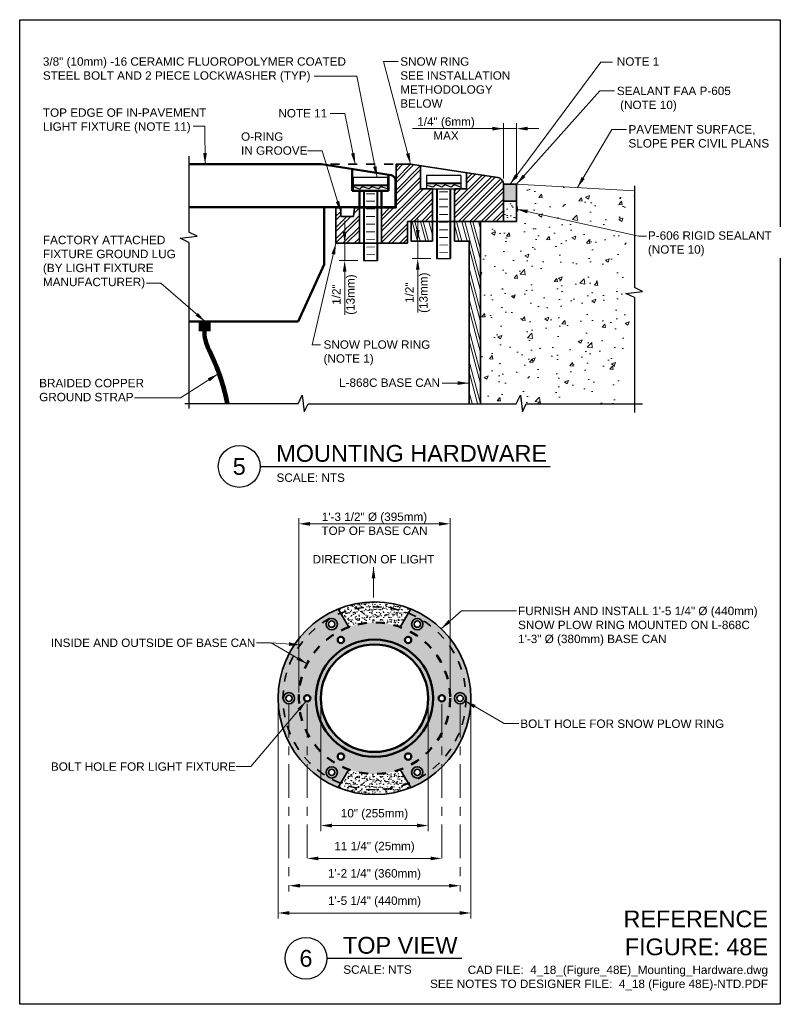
# Model space of a CAD drawing. Header units: inches. Extents: x 0 to 21.3, y 0 to 11.
# Tile 1 of 2: x 0 to 8.5, y 0 to 11. Entities that reach past the tile are written whole.
import ezdxf
from ezdxf.enums import TextEntityAlignment as Align

# ---------------------------------------------------------------- set-up
doc = ezdxf.new("R2010")
doc.units = ezdxf.units.IN
doc.header["$LTSCALE"] = 0.5
doc.header["$MEASUREMENT"] = 0
doc.header["$PDSIZE"] = 2
doc.linetypes.add('CENTER2', pattern=[1.125, 0.75, -0.125, 0.125, -0.125])
doc.linetypes.add('HIDDEN2', pattern=[0.1875, 0.125, -0.0625])
doc.layers.get('0').update_dxf_attribs({"linetype": 'CONTINUOUS'})
doc.layers.get('DEFPOINTS').update_dxf_attribs({"linetype": 'CONTINUOUS'})
for name, color, linetype, lineweight in [('C-PVMT-CONC', 8, 'CONTINUOUS', 18), ('E-AFLD-LITE-THRS', 203, 'CONTINUOUS', 50), ('E-ANNO-PATT', 252, 'CONTINUOUS', 18), ('E-GRND-EQUI', 83, 'CONTINUOUS', 50), ('G-ANNO-PATT', 8, 'CONTINUOUS', 18), ('G-ANNO-RDME', 5, 'CONTINUOUS', 18), ('S-FABR-PL~~', 142, 'CONTINUOUS', 35), ('S-FSTN-MISC', 13, 'CONTINUOUS', 25)]:
    doc.layers.add(name, color=color, linetype=linetype, lineweight=lineweight)
for name, color, linetype in [('E-DETL', 3, 'CONTINUOUS'), ('G-ANNO-DIMS', 7, 'CONTINUOUS'), ('G-ANNO-SYMB', 6, 'CONTINUOUS'), ('G-ANNO-TEXT', 7, 'CONTINUOUS'), ('G-ANNO-TEXT @ 1', 7, 'CONTINUOUS'), ('G-ANNO-TTLB', 7, 'CONTINUOUS')]:
    doc.layers.add(name, color=color, linetype=linetype)
doc.styles.add('00-E-TITLE-1_1', font='arial.ttf', dxfattribs={"height": 0.1875})
doc.styles.add('01-E-BLDG-1_1', font='arial.ttf', dxfattribs={"height": 0.09375})
doc.styles.add('ARIAL', font='arial.ttf')
doc.dimstyles.new('01-E-BLDG-1_1', dxfattribs={"dimtxt": 0.09375, "dimasz": 0.125, "dimexe": 0.0625, "dimexo": 0.0625, "dimgap": 0.0625, "dimtad": 1, "dimdec": 4, "dimzin": 3, "dimdsep": 46, "dimlunit": 4, "dimtxsty": '01-E-BLDG-1_1', "dimcen": 0.0625, "dimclrd": 1, "dimclre": 1, "dimclrt": 256, "dimazin": 0, "dimtfac": 1, "dimtdec": 4, "dimtmove": 1, "dimatfit": 3, "dimfxl": 1, "dimfrac": 2, "dimtolj": 1, "dimtzin": 3, "dimlwd": 0, "dimlwe": 0, "dimarcsym": 0})
pattern_1 = [(105, (-34642.39456, 12602.14406), (-0.08645247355, -0.02316487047), []), (105, (-34642.37346, 12602.1806), (-0.08645247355, -0.02316487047), [])]
pattern_2 = [(45, (-34511.951716, 12635.11489), (-0.06328760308, 0.06328760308), []), (45, (-34511.90952, 12635.11489), (-0.06328760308, 0.06328760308), [])]

# ---------------------------------------------------------------- blocks, each defined once
blk = doc.blocks.new('BREAK')
at = {"color": 0, "linetype": 'Continuous', "flags": 128}
blk.add_lwpolyline([(0, 0), (0.046625, 0.097375), (0.069125, -0.090125), (0.112375, 0)], dxfattribs=at)
blk = doc.blocks.new('*U3')
at = {"color": 0, "linetype": 'Continuous', "lineweight": 30}
blk.add_line((0.234, 0), (3.475, 0), dxfattribs=at)
blk.add_circle((0, 0), 0.234, dxfattribs=at)
at = {"color": 0, "style": 'ARIAL', "flags": 4}
blk.add_attdef('TITLE', text='', height=0.188, dxfattribs=at).set_placement((0.413, -0.004), align=Align.BOTTOM_LEFT)
blk.add_attdef('ID', text='', height=0.188, dxfattribs=at).set_placement((0, 0), align=Align.MIDDLE_CENTER)
blk.add_attdef('SCALE', text='', height=0.0703, dxfattribs=at).set_placement((0.417, -0.079), align=Align.TOP_LEFT)
blk = doc.blocks.new('*D4')
at = {"layer": 'DEFPOINTS', "color": 0, "transparency": 16777216}
for p in [(5.553, 9.783), (5.406, 9.162), (5.553, 9.162)]:
    blk.add_point(p, dxfattribs=at)
at = {"layer": 'G-ANNO-DIMS', "color": 1, "lineweight": 0, "transparency": 16777216}
for p, q in [((5.406, 9.225), (5.406, 9.845)), ((5.553, 9.225), (5.553, 9.845)), ((4.389, 9.783), (5.406, 9.783)), ((5.281, 9.783), (5.156, 9.783)), ((5.406, 9.783), (5.553, 9.783)), ((5.406, 9.783), (5.553, 9.783)), ((5.678, 9.783), (5.803, 9.783))]:
    blk.add_line(p, q, dxfattribs=at)
at = {"layer": 'G-ANNO-DIMS', "color": 1, "transparency": 16777216}
for points in [[(5.281, 9.804), (5.281, 9.762), (5.406, 9.783)], [(5.678, 9.804), (5.678, 9.762), (5.553, 9.783)]]:
    blk.add_solid(points, dxfattribs=at)
at = {"layer": 'G-ANNO-DIMS', "transparency": 16777216, "insert": (4.764, 9.783), "char_height": 0.09375, "attachment_point": 5, "style": '01-E-BLDG-1_1'}
blk.add_mtext('\\A1;1/4" (6mm)\\PMAX', dxfattribs=at)
blk = doc.blocks.new('*D5')
at = {"layer": 'DEFPOINTS', "color": 0, "transparency": 16777216}
for p in [(4.811, 5.368), (3.119, 3.419), (4.811, 3.419)]:
    blk.add_point(p, dxfattribs=at)
at = {"layer": 'G-ANNO-DIMS', "color": 1, "lineweight": 0, "transparency": 16777216}
for p, q in [((3.119, 3.482), (3.119, 5.431)), ((4.811, 3.482), (4.811, 5.431)), ((3.244, 5.368), (4.686, 5.368))]:
    blk.add_line(p, q, dxfattribs=at)
at = {"layer": 'G-ANNO-DIMS', "color": 1, "transparency": 16777216}
for points in [[(3.244, 5.389), (3.244, 5.347), (3.119, 5.368)], [(4.686, 5.389), (4.686, 5.347), (4.811, 5.368)]]:
    blk.add_solid(points, dxfattribs=at)
at = {"layer": 'G-ANNO-DIMS', "transparency": 16777216, "insert": (3.965, 5.368), "char_height": 0.09375, "attachment_point": 5, "style": '01-E-BLDG-1_1'}
blk.add_mtext('\\A1;1\'-3 1/2" %%C (395mm)\\PTOP OF BASE CAN', dxfattribs=at)
blk = doc.blocks.new('*U6')
at = {"color": 0, "linetype": 'Continuous', "lineweight": 30}
blk.add_line((0.234, 0), (1.742, 0), dxfattribs=at)
blk.add_circle((0, 0), 0.234, dxfattribs=at)
at = {"color": 0, "style": 'ARIAL', "flags": 4}
blk.add_attdef('TITLE', text='', height=0.188, dxfattribs=at).set_placement((0.413, -0.004), align=Align.BOTTOM_LEFT)
blk.add_attdef('ID', text='', height=0.188, dxfattribs=at).set_placement((0, 0), align=Align.MIDDLE_CENTER)
blk.add_attdef('SCALE', text='', height=0.0703, dxfattribs=at).set_placement((0.417, -0.079), align=Align.TOP_LEFT)
blk = doc.blocks.new('*D7')
at = {"layer": 'DEFPOINTS', "color": 0, "transparency": 16777216}
for p in [(3.365, 3.419), (4.565, 3.419), (4.565, 1.997)]:
    blk.add_point(p, dxfattribs=at)
at = {"layer": 'G-ANNO-DIMS', "color": 1, "lineweight": 0, "transparency": 16777216}
for p, q in [((3.365, 3.357), (3.365, 1.934)), ((4.565, 3.357), (4.565, 1.934)), ((3.49, 1.997), (4.44, 1.997))]:
    blk.add_line(p, q, dxfattribs=at)
at = {"layer": 'G-ANNO-DIMS', "color": 1, "transparency": 16777216}
for points in [[(3.49, 2.018), (3.49, 1.976), (3.365, 1.997)], [(4.44, 2.018), (4.44, 1.976), (4.565, 1.997)]]:
    blk.add_solid(points, dxfattribs=at)
at = {"layer": 'G-ANNO-DIMS', "transparency": 16777216, "insert": (3.965, 2.121), "char_height": 0.09375, "attachment_point": 5, "style": '01-E-BLDG-1_1'}
blk.add_mtext('\\A1;10" (255mm)', dxfattribs=at)
blk = doc.blocks.new('*D8')
at = {"layer": 'DEFPOINTS', "color": 0, "transparency": 16777216}
for p in [(3.213, 3.419), (4.717, 3.419), (3.213, 1.63)]:
    blk.add_point(p, dxfattribs=at)
at = {"layer": 'G-ANNO-DIMS', "color": 1, "linetype": 'CENTER2', "lineweight": 0, "transparency": 16777216}
for p, q in [((3.213, 3.357), (3.213, 1.567)), ((4.717, 3.357), (4.717, 1.567))]:
    blk.add_line(p, q, dxfattribs=at)
at = {"layer": 'G-ANNO-DIMS', "color": 1, "lineweight": 0, "transparency": 16777216}
blk.add_line((4.592, 1.63), (3.338, 1.63), dxfattribs=at)
at = {"layer": 'G-ANNO-DIMS', "color": 1, "transparency": 16777216}
for points in [[(3.338, 1.65), (3.338, 1.609), (3.213, 1.63)], [(4.592, 1.65), (4.592, 1.609), (4.717, 1.63)]]:
    blk.add_solid(points, dxfattribs=at)
at = {"layer": 'G-ANNO-DIMS', "transparency": 16777216, "insert": (3.965, 1.754), "char_height": 0.09375, "attachment_point": 5, "style": '01-E-BLDG-1_1'}
blk.add_mtext('\\A1;11 1/4" (25mm)', dxfattribs=at)
blk = doc.blocks.new('*D9')
at = {"layer": 'DEFPOINTS', "color": 0, "transparency": 16777216}
for p in [(3.009, 3.419), (4.921, 3.419), (4.921, 1.325)]:
    blk.add_point(p, dxfattribs=at)
at = {"layer": 'G-ANNO-DIMS', "color": 1, "linetype": 'CENTER2', "lineweight": 0, "transparency": 16777216}
for p, q in [((3.009, 3.357), (3.009, 1.262)), ((4.921, 3.357), (4.921, 1.262))]:
    blk.add_line(p, q, dxfattribs=at)
at = {"layer": 'G-ANNO-DIMS', "color": 1, "lineweight": 0, "transparency": 16777216}
blk.add_line((3.134, 1.325), (4.796, 1.325), dxfattribs=at)
at = {"layer": 'G-ANNO-DIMS', "color": 1, "transparency": 16777216}
for points in [[(3.134, 1.346), (3.134, 1.304), (3.009, 1.325)], [(4.796, 1.346), (4.796, 1.304), (4.921, 1.325)]]:
    blk.add_solid(points, dxfattribs=at)
at = {"layer": 'G-ANNO-DIMS', "transparency": 16777216, "insert": (3.965, 1.449), "char_height": 0.09375, "attachment_point": 5, "style": '01-E-BLDG-1_1'}
blk.add_mtext('\\A1;1\'-2 1/4" (360mm)', dxfattribs=at)
blk = doc.blocks.new('*D10')
at = {"layer": 'DEFPOINTS', "color": 0, "transparency": 16777216}
for p in [(2.888, 3.419), (5.042, 3.419), (5.042, 1.02)]:
    blk.add_point(p, dxfattribs=at)
at = {"layer": 'G-ANNO-DIMS', "color": 1, "lineweight": 0, "transparency": 16777216}
for p, q in [((2.888, 3.357), (2.888, 0.958)), ((5.042, 3.357), (5.042, 0.958)), ((3.013, 1.02), (4.917, 1.02))]:
    blk.add_line(p, q, dxfattribs=at)
at = {"layer": 'G-ANNO-DIMS', "color": 1, "transparency": 16777216}
for points in [[(3.013, 1.041), (3.013, 1), (2.888, 1.02)], [(4.917, 1.041), (4.917, 1), (5.042, 1.02)]]:
    blk.add_solid(points, dxfattribs=at)
at = {"layer": 'G-ANNO-DIMS', "transparency": 16777216, "insert": (3.965, 1.144), "char_height": 0.09375, "attachment_point": 5, "style": '01-E-BLDG-1_1'}
blk.add_mtext('\\A1;1\'-5 1/4" (440mm)', dxfattribs=at)
blk = doc.blocks.new('*D11')
at = {"layer": 'DEFPOINTS', "color": 0, "transparency": 16777216}
for p in [(3.796, 8.502), (3.632, 8.309), (3.841, 8.309)]:
    blk.add_point(p, dxfattribs=at)
at = {"layer": 'G-ANNO-DIMS', "color": 1, "lineweight": 0, "transparency": 16777216}
for p, q in [((3.632, 8.627), (3.632, 8.752)), ((3.632, 8.502), (3.632, 8.309)), ((3.779, 8.309), (3.569, 8.309)), ((3.632, 8.184), (3.632, 8.059))]:
    blk.add_line(p, q, dxfattribs=at)
at = {"layer": 'G-ANNO-DIMS', "color": 1, "transparency": 16777216}
for points in [[(3.611, 8.627), (3.652, 8.627), (3.632, 8.502)], [(3.611, 8.184), (3.652, 8.184), (3.632, 8.309)]]:
    blk.add_solid(points, dxfattribs=at)
at = {"layer": 'G-ANNO-DIMS', "transparency": 16777216, "insert": (3.632, 7.929), "char_height": 0.0938, "attachment_point": 5, "rotation": 90, "style": '01-E-BLDG-1_1'}
blk.add_mtext('\\A1;1/2"\\P(13mm)', dxfattribs=at)
blk = doc.blocks.new('*D12')
at = {"layer": 'DEFPOINTS', "color": 0, "transparency": 16777216}
for p in [(4.613, 8.524), (4.448, 8.331), (4.658, 8.331)]:
    blk.add_point(p, dxfattribs=at)
at = {"layer": 'G-ANNO-DIMS', "color": 1, "lineweight": 0, "transparency": 16777216}
for p, q in [((4.448, 8.649), (4.448, 8.774)), ((4.448, 8.524), (4.448, 8.331)), ((4.596, 8.331), (4.386, 8.331)), ((4.448, 8.206), (4.448, 8.081))]:
    blk.add_line(p, q, dxfattribs=at)
at = {"layer": 'G-ANNO-DIMS', "color": 1, "transparency": 16777216}
for points in [[(4.428, 8.649), (4.469, 8.649), (4.448, 8.524)], [(4.428, 8.206), (4.469, 8.206), (4.448, 8.331)]]:
    blk.add_solid(points, dxfattribs=at)
at = {"layer": 'G-ANNO-DIMS', "transparency": 16777216, "insert": (4.448, 7.95), "char_height": 0.0938, "attachment_point": 5, "rotation": 90, "style": '01-E-BLDG-1_1'}
blk.add_mtext('\\A1;1/2"\\P(13mm)', dxfattribs=at)

msp = doc.modelspace()

# ---------------------------------------------------------------- hatches: boundary and pattern name
at = {"layer": 'E-ANNO-PATT'}
msp.add_hatch(color=256, dxfattribs=at).paths.add_polyline_path([(5.55292, 9.16247), (5.40646, 9.16247), (5.40646, 8.97155), (5.55292, 8.97155)])
h = msp.add_hatch(color=256, dxfattribs=at)
h.paths.add_polyline_path([(5.04184, 3.41909, 0.30520502), (4.37038, 4.41664), (4.25364, 4.21445, 0.17578161), (3.67657, 4.21445), (3.55984, 4.41664, 0.30520502), (2.88838, 3.41909, 0.30520502), (3.55984, 2.42155), (3.67657, 2.62374, 0.17578161), (4.25364, 2.62374), (4.37038, 2.42155, 0.30520502)])
h.paths.add_polyline_path([(3.36526, 3.41909, -1), (4.56496, 3.41909, -1)], flags=16)
h.paths.add_polyline_path([(4.68177, 3.41909, -1), (4.75257, 3.41909, -1)], flags=16)
h.paths.add_polyline_path([(4.88602, 3.41909, -1), (4.95682, 3.41909, -1)], flags=16)
h.paths.add_polyline_path([(4.37654, 2.76779, -1), (4.30574, 2.76779, -1)], flags=16)
h.paths.add_polyline_path([(4.47866, 2.59091, -1), (4.40786, 2.59091, -1)], flags=16)
h.paths.add_polyline_path([(4.30574, 4.0704, -1), (4.37654, 4.0704, -1)], flags=16)
h.paths.add_polyline_path([(4.40786, 4.24728, -1), (4.47866, 4.24728, -1)], flags=16)
h.paths.add_polyline_path([(3.62447, 2.76779, -1), (3.55367, 2.76779, -1)], flags=16)
h.paths.add_polyline_path([(3.52235, 2.59091, -1), (3.45155, 2.59091, -1)], flags=16)
h.paths.add_polyline_path([(3.55367, 4.0704, -1), (3.62447, 4.0704, -1)], flags=16)
h.paths.add_polyline_path([(3.17764, 3.41909, -1), (3.24844, 3.41909, -1)], flags=16)
h.paths.add_polyline_path([(3.45155, 4.24728, -1), (3.52235, 4.24728, -1)], flags=16)
h.paths.add_polyline_path([(2.9734, 3.41909, -1), (3.0442, 3.41909, -1)], flags=16)
at = {"layer": 'E-GRND-EQUI', "linetype": 'Continuous'}
msp.add_hatch(color=256, dxfattribs=at).paths.add_polyline_path([(2.13324, 7.6261), (1.99947, 7.6261), (1.99947, 7.51685), (2.13324, 7.51685)])
at = {"layer": 'G-ANNO-PATT'}
h = msp.add_hatch(dxfattribs=at)
h.set_pattern_fill('ANSI32', color=256, scale=0.238672, angle=-25.647815, style=0)
h.set_pattern_definition(pattern_2)
h.paths.add_polyline_path([(4.61287, 9.10932), (4.47801, 9.10932), (4.47801, 9.36162), (4.36881, 9.38481), (4.20613, 9.38481), (4.20613, 8.89785), (4.04289, 8.89785), (4.04289, 8.50215), (4.33505, 8.50215), (4.33505, 8.74644), (4.61287, 8.74644)])
h = msp.add_hatch(dxfattribs=at)
h.set_pattern_fill('ANSI32', color=256, scale=0.238672, angle=-25.647815, style=0)
h.set_pattern_definition([(45, (4.71809, 8.81442), (-0.063288, 0.063288), []), (45, (4.760285, 8.81442), (-0.063288, 0.063288), [])])
h.paths.add_polyline_path([(5.40646, 9.16247, 0.3707423), (5.3424, 9.237), (4.99455, 9.28981), (4.99455, 9.10932), (4.85969, 9.10932), (4.85969, 8.74644), (5.14955, 8.74644), (5.40646, 8.74644)])
h = msp.add_hatch(dxfattribs=at)
h.set_pattern_fill('AR-CONC', color=256, scale=0.0625)
h.set_pattern_definition([(50, (0, -0.19223), (0.448288, -0.03922), [0.046875, -0.515625]), (355, (0, -0.19223), (-0.08672, 0.47012), [0.0375, -0.4125]), (100.4514, (0.03736, -0.1955), (0.361568, 0.4309), [0.039838, -0.438214]), (46.184, (0, -0.06723), (0.667026, -0.10345), [0.070312, -0.773437]), (96.6356, (0.0556, -0.07585), (0.584164, 0.608824), [0.059756, -0.65732]), (351.184, (0, -0.0672), (0.584164, 0.608824), [0.05625, -0.61875]), (21, (0.0625, -0.09848), (0.373067, -0.251637), [0.046875, -0.515625]), (326, (0.0625, -0.0985), (0.152072, 0.453219), [0.0375, -0.4125]), (71.4514, (0.0936, -0.11945), (0.525139, 0.201582), [0.039838, -0.438214]), (37.5, (0, -0.19223), (0.0076, 0.2080587), [0, -0.4075, 0, -0.41875, 0, -0.4140625]), (7.5, (0, -0.19223), (0.1644185, 0.2465073), [0, -0.23875, 0, -0.398125, 0, -0.1578125]), (327.5, (-0.13937, -0.19223), (0.333639, -0.0140968), [0, -0.15625, 0, -0.4875, 0, -0.646875]), (317.5, (-0.20187, -0.19223), (0.364491, 0.0625656), [0, -0.203125, 0, -0.32375, 0, -0.459375])])
edge = h.paths.add_edge_path()
edge.add_line((6.88403, 9.0863), (5.55292, 9.16247))
edge.add_line((5.55292, 9.16247), (5.55292, 8.74644))
edge.add_line((5.55292, 8.74644), (5.14955, 8.74644))
edge.add_line((5.14955, 8.74644), (5.14954, 6.70792))
edge.add_line((5.14954, 6.70792), (5.54854, 6.70792))
edge.add_line((5.54854, 6.70792), (5.59517, 6.8053))
edge.add_line((5.59517, 6.8053), (5.61767, 6.6178))
edge.add_line((5.61767, 6.6178), (5.66092, 6.70792))
edge.add_line((5.66092, 6.70792), (6.79276, 6.70792))
edge.add_arc((12.1724, 7.85874), 5.50136, 191.071884, 192.074736, ccw=False)
edge.add_arc((7.47069, 6.93875), 0.71049, 185.532351, 191.076451, ccw=False)
edge.add_arc((7.61863, 6.94841), 0.85868, 179.891253, 185.221927, ccw=False)
edge.add_arc((8.49062, 6.94358), 1.73068, 177.166721, 179.78627, ccw=False)
edge.add_arc((7.89702, 6.97588), 1.13621, 174.560181, 177.313976, ccw=False)
edge.add_arc((8.97703, 6.86481), 2.22191, 172.211469, 174.34896, ccw=False)
edge.add_arc((13.49491, 6.24185), 6.78253, 171.02202, 172.169575, ccw=False)
edge.add_arc((27.05706, 4.09914), 20.5129, 170.445269, 171.021978, ccw=False)
edge.add_arc((6.23664, 7.56866), 0.5956, 353.774896, 357.054732)
edge.add_arc((6.38137, 7.56221), 0.45073, 356.927915, 363.396532)
edge.add_arc((5.67484, 7.50478), 1.15952, 4.160802, 7.122486)
edge.add_arc((9.64386, 7.93695), 2.83316, 183.463797, 185.842551, ccw=False)
edge.add_arc((13.8241, 8.18572), 7.0208, 181.915633, 183.429146, ccw=False)
edge.add_arc((24.11845, 8.53003), 17.3209, 180.919966, 181.915632, ccw=False)
edge.add_arc((5.01649, 8.0813), 1.79143, 5.465886, 6.3343)
edge.add_arc((2.44955, 7.77658), 4.37637, 6.591556, 7.664477)
edge.add_arc((9.1917, 8.67293), 2.42513, 186.109929, 187.407685, ccw=False)
edge.add_arc((7.91289, 8.53604), 1.139, 183.323128, 186.109931, ccw=False)
edge.add_arc((7.45892, 8.51136), 0.68437, 177.175329, 183.463734, ccw=False)
edge.add_arc((7.23004, 8.52168), 0.45526, 168.66827, 177.0529, ccw=False)
edge.add_arc((7.11348, 8.54454), 0.33648, 157.594248, 168.584866, ccw=False)
edge.add_arc((7.14544, 8.52762), 0.3725, 150.679009, 157.062163, ccw=False)
edge.add_arc((7.55098, 8.29527), 0.83988, 146.576368, 150.406808, ccw=False)
edge.add_arc((5.01413, 9.96951), 2.19965, 326.576367, 328.01784)
edge.add_arc((6.48192, 9.05298), 0.46921, 328.017294, 333.096611)
edge.add_arc((6.66642, 8.96062), 0.26289, 332.853149, 341.560893)
edge.add_arc((6.73843, 8.93661), 0.18697, 341.560829, 361.428935)
edge.add_arc((6.67537, 8.93551), 0.25004, 1.319621, 11.345573)
edge.add_arc((6.59879, 8.92069), 0.32805, 11.252715, 17.952017)
edge.add_arc((6.47498, 8.87828), 0.4589, 18.225055, 26.956009)
h = msp.add_hatch(dxfattribs=at)
h.set_pattern_fill('AR-SAND', color=256, scale=0.079538, angle=-0.000037, style=0)
h.set_pattern_definition([(63.148, (4.39411, 6.97695), (-0.070852, 0.135988), [0, -0.1208985, 0, -0.1352154, 0, -0.12925]), (33.148, (4.3941, 6.97695), (0.029737, 0.263281), [0, -0.0652215, 0, -0.1089677, 0, -0.0417577]), (353.148, (4.30592, 6.93461), (0.2230944, 0.107617), [0, -0.039769, 0, -0.143169, 0, -0.1869154]), (343.148, (4.30592, 6.9346), (0.185328, 0.166423), [0, -0.0198846, 0, -0.0938554, 0, -0.107377])])
h.paths.add_polyline_path([(5.40646, 8.74644), (5.55292, 8.74644), (5.55292, 8.97155), (5.40646, 8.97155)])
h = msp.add_hatch(dxfattribs=at)
h.set_pattern_fill('ANSI32', color=256, scale=0.238672, angle=-25.647815, style=0)
h.set_pattern_definition(pattern_2)
h.paths.add_polyline_path([(3.79608, 8.89785), (3.74116, 8.89785), (3.72929, 8.80119), (3.5887, 8.80119), (3.5887, 8.89785), (3.53378, 8.89785), (3.53378, 8.50215), (3.79608, 8.50215)])
h = msp.add_hatch(dxfattribs=at)
h.set_pattern_fill('ANSI32', color=256, scale=0.238672, angle=34.352185, style=0)
h.set_pattern_definition(pattern_1)
h.paths.add_polyline_path([(4.61287, 8.74644), (4.37489, 8.74644), (4.37489, 8.52652), (4.61287, 8.52652)])
h = msp.add_hatch(dxfattribs=at)
h.set_pattern_fill('ANSI32', color=256, scale=0.238672, angle=34.352185, style=0)
h.set_pattern_definition(pattern_1)
h.paths.add_polyline_path([(4.85969, 8.74644), (4.85969, 8.52652), (5.0214, 8.52652), (5.0214, 6.71034), (5.14954, 6.71034), (5.14955, 8.74644)])
at = {"layer": 'G-ANNO-PATT', "linetype": 'HIDDEN2'}
h = msp.add_hatch(dxfattribs=at)
h.set_pattern_fill('AR-SAND', color=256, scale=0.03025, angle=-25.647815, style=0)
h.set_pattern_definition([(37.5, (3.80243, 3.996464), (-0.0019055, 0.0582864), [0, -0.04598, 0, -0.051425, 0, -0.0491562]), (7.5, (3.80243, 3.996464), (0.053536, 0.08537), [0, -0.024805, 0, -0.0414425, 0, -0.0158812]), (327.5, (3.76522, 3.996464), (0.0942028, 0.0001712), [0, -0.015125, 0, -0.05445, 0, -0.0710875]), (317.5, (3.76522, 3.996464), (0.090935, 0.02655), [0, -0.0075625, 0, -0.035695, 0, -0.0408375])])
edge = h.paths.add_edge_path()
edge.add_arc((3.96511, 3.41909), 0.84608, 70.060616, 109.939384)
edge.add_line((3.67657, 4.21445), (3.55984, 4.41664))
edge.add_arc((3.96511, 3.41909), 1.07673, 67.889809, 112.110191, ccw=False)
edge.add_line((4.37038, 4.41664), (4.25364, 4.21445))
h = msp.add_hatch(dxfattribs=at)
h.set_pattern_fill('AR-SAND', color=256, scale=0.03025, angle=-25.647815, style=0)
h.set_pattern_definition([(322.5, (3.80243, 2.841725), (-0.0019055, -0.0582864), [0, -0.04598, 0, -0.051425, 0, -0.0491562]), (352.5, (3.80243, 2.841725), (0.053536, -0.08537), [0, -0.024805, 0, -0.0414425, 0, -0.0158812]), (32.5, (3.76522, 2.841725), (0.0942028, -0.0001712), [0, -0.015125, 0, -0.05445, 0, -0.0710875]), (42.5, (3.76522, 2.841725), (0.090935, -0.02655), [0, -0.0075625, 0, -0.035695, 0, -0.0408375])])
edge = h.paths.add_edge_path()
edge.add_arc((3.96511, 3.41909), 0.84608, 250.060616, 289.939384)
edge.add_line((4.25364, 2.62374), (4.37038, 2.42155))
edge.add_arc((3.96511, 3.41909), 1.07673, 247.889809, 292.110191, ccw=False)
edge.add_line((3.55984, 2.42155), (3.67657, 2.62374))

# ---------------------------------------------------------------- linework, layer by layer
at = {"layer": 'C-PVMT-CONC'}
msp.add_line((6.87105, 9.08704), (5.55292, 9.16247), dxfattribs=at)
at = {"layer": 'E-AFLD-LITE-THRS'}
for p, q in [((3.37164, 9.38481), (1.89169, 9.38481)), ((4.15251, 9.26242), (3.37164, 9.38481)), ((3.71571, 9.08741), (3.7157, 9.33088)), ((4.12327, 9.0874), (4.12327, 9.267)), ((4.19944, 8.90712), (4.19944, 9.20386)), ((3.7157, 9.08741), (4.12327, 9.0874)), ((3.79608, 9.08741), (3.79608, 8.90712)), ((4.04289, 9.0874), (4.04289, 8.90712)), ((1.89169, 8.90712), (4.19944, 8.90712)), ((3.40159, 8.26455), (3.40159, 8.90712)), ((3.1113, 7.62672), (3.40159, 8.26455)), ((1.89169, 7.62672), (3.1113, 7.62672))]:
    msp.add_line(p, q, dxfattribs=at)
at = {"layer": 'E-AFLD-LITE-THRS', "linetype": 'HIDDEN2'}
msp.add_circle((3.96511, 3.41909), 0.84608, dxfattribs=at)
at = {"layer": 'E-AFLD-LITE-THRS'}
for centre, radius in [((3.96511, 3.41909), 0.65526), ((3.58907, 4.0704), 0.0354), ((4.34114, 4.0704), 0.0354), ((3.96511, 3.41909), 0.59985), ((3.21304, 3.41909), 0.0354), ((4.71717, 3.41909), 0.0354), ((3.58907, 2.76779), 0.0354), ((4.34114, 2.76779), 0.0354)]:
    msp.add_circle(centre, radius, dxfattribs=at)
msp.add_arc((4.13944, 9.20386), 0.06, 359.999963, 77.41743, dxfattribs=at)
at = {"layer": 'E-DETL'}
for p, q in [((4.85969, 8.74644), (5.14955, 8.74644)), ((4.43497, 8.52652), (4.59669, 8.52652)), ((2.14145, 7.265), (2.14145, 7.265))]:
    msp.add_line(p, q, dxfattribs=at)
at = {"layer": 'E-GRND-EQUI', "linetype": 'Continuous'}
for centre, radius, start, end in [((2.58798, 7.53602), 0.53581, 172.601821, 210.384897), ((2.60725, 7.54045), 0.53274, 172.596775, 210.012332), ((-0.09391, 6.2266), 2.45056, 11.327402, 25.071072), ((0.2291, 6.32893), 2.13728, 10.214086, 26.238567)]:
    msp.add_arc(centre, radius, start, end, dxfattribs=at)
at = {"layer": 'G-ANNO-DIMS', "color": 1, "lineweight": 0}
for p, q in [((3.63166, 8.05903), (3.63166, 7.70399)), ((4.44845, 8.08095), (4.44845, 7.73003))]:
    msp.add_line(p, q, dxfattribs=at)
at = {"layer": 'G-ANNO-SYMB'}
for p, q in [((1.89169, 9.47683), (1.89169, 8.62446)), ((6.87105, 9.14422), (6.87105, 8.00814)), ((1.89169, 8.51209), (1.89169, 6.65675)), ((6.87105, 7.89577), (6.87105, 6.61246)), ((3.11136, 6.70792), (1.84385, 6.70792)), ((3.22374, 6.70792), (5.54854, 6.70792)), ((5.66092, 6.70792), (6.95993, 6.70792))]:
    msp.add_line(p, q, dxfattribs=at)
at = {"layer": 'G-ANNO-TTLB'}
msp.add_lwpolyline([(8.5, 0), (0, 0), (0, 11), (8.5, 11)], close=True, dxfattribs=at)
at = {"layer": 'S-FABR-PL~~', "linetype": 'HIDDEN2'}
msp.add_line((4.17257, 9.38481), (3.47456, 9.38481), dxfattribs=at)
at = {"layer": 'S-FABR-PL~~'}
for p, q in [((4.20613, 8.89785), (4.20613, 9.38481)), ((4.20613, 9.38481), (4.36881, 9.38481)), ((4.36881, 9.38481), (5.3424, 9.237)), ((5.55292, 9.16247), (5.40646, 9.16247)), ((5.40646, 9.16247), (5.40646, 8.74644)), ((5.55292, 8.74644), (5.55292, 9.16247)), ((4.61287, 9.10932), (4.61287, 8.74644)), ((4.85969, 9.10932), (4.85969, 8.74644)), ((3.53378, 8.89785), (3.5887, 8.89785)), ((3.53378, 8.89785), (3.53378, 8.50215)), ((3.5887, 8.80119), (3.5887, 8.89785)), ((3.5887, 8.80119), (3.72929, 8.80119)), ((3.72929, 8.80119), (3.74116, 8.89785)), ((3.74116, 8.89785), (4.20613, 8.89785)), ((3.79608, 8.89785), (3.79608, 8.50215)), ((4.04289, 8.89785), (4.04289, 8.50215)), ((5.55292, 8.74644), (4.33505, 8.74644)), ((4.33505, 8.74644), (4.33505, 8.50215)), ((4.85969, 8.74644), (4.85969, 8.52652)), ((5.14954, 6.70792), (5.14955, 8.74644)), ((4.33505, 8.50215), (3.53378, 8.50215)), ((4.85969, 8.52652), (5.02111, 8.52652)), ((5.02111, 8.52652), (5.02111, 6.71079)), ((3.67657, 4.21445), (3.55984, 4.41664)), ((4.25364, 4.21445), (4.37038, 4.41664)), ((3.67657, 2.62374), (3.55984, 2.42155)), ((4.25364, 2.62374), (4.37038, 2.42155))]:
    msp.add_line(p, q, dxfattribs=at)
for points in [[(4.47801, 9.36823), (4.47801, 9.10932), (4.61287, 9.10932)], [(4.85969, 9.10932), (4.99455, 9.10932), (4.99455, 9.28981)], [(5.55292, 9.16247), (5.55292, 8.97155), (5.40646, 8.97155), (5.40646, 9.16247), (5.55292, 9.16247)]]:
    msp.add_lwpolyline(points, dxfattribs=at)
msp.add_lwpolyline([(4.61287, 8.52652), (4.37489, 8.52652), (4.37489, 8.74644), (4.61287, 8.74644)], close=True, dxfattribs=at)
for centre, radius in [((3.96511, 3.41909), 1.07673), ((3.48695, 4.24728), 0.06322), ((4.44326, 4.24728), 0.06322), ((3.48695, 4.24728), 0.0354), ((4.44326, 4.24728), 0.0354), ((3.0088, 3.41909), 0.06322), ((3.0088, 3.41909), 0.0354), ((4.92142, 3.41909), 0.06322), ((4.92142, 3.41909), 0.0354), ((3.48695, 2.59091), 0.06322), ((4.44326, 2.59091), 0.06322), ((3.48695, 2.59091), 0.0354), ((4.44326, 2.59091), 0.0354)]:
    msp.add_circle(centre, radius, dxfattribs=at)
at = {"layer": 'S-FABR-PL~~', "linetype": 'HIDDEN2'}
msp.add_circle((3.96511, 3.41909), 1.02311, dxfattribs=at)
at = {"layer": 'S-FABR-PL~~'}
msp.add_arc((5.33108, 9.16247), 0.07538, 359.999998, 81.367494, dxfattribs=at)
at = {"layer": 'S-FSTN-MISC'}
for p, q in [((4.92806, 9.25862, 14246.02009), (4.5445, 9.25862, 14246.02009)), ((4.5445, 9.25862, 14246.02009), (4.5445, 9.17378, 14246.02009)), ((4.92806, 9.25862, 14246.02009), (4.92806, 9.17378, 14246.02009)), ((4.11127, 9.23671, 14246.02009), (3.72771, 9.23671, 14246.02009)), ((3.72771, 9.23671, 14246.02009), (3.72771, 9.15187, 14246.02009)), ((3.98393, 9.15187, 14246.02009), (3.72771, 9.15187, 14246.02009)), ((3.72771, 9.14921, 14246.02009), (4.11127, 9.14921, 14246.02009)), ((3.72771, 9.14921, 14246.02009), (3.72771, 9.0874, 14246.02009)), ((3.80053, 9.10778, 14246.02009), (3.72771, 9.13104, 14246.02009)), ((3.83207, 9.13215, 14246.02009), (3.80053, 9.10778, 14246.02009)), ((3.90503, 9.10885, 14246.02009), (3.83207, 9.13215, 14246.02009)), ((3.93519, 9.13215, 14246.02009), (3.90503, 9.10885, 14246.02009)), ((4.00815, 9.10885, 14246.02009), (3.93519, 9.13215, 14246.02009)), ((4.11127, 9.15187, 14246.02009), (3.98393, 9.15187, 14246.02009)), ((4.03831, 9.13215, 14246.02009), (4.00815, 9.10885, 14246.02009)), ((4.11127, 9.10885, 14246.02009), (4.03831, 9.13215, 14246.02009)), ((4.11127, 9.23671, 14246.02009), (4.11127, 9.15187, 14246.02009)), ((4.11127, 9.14921, 14246.02009), (4.11127, 9.0874, 14246.02009)), ((4.80072, 9.17378, 14246.02009), (4.5445, 9.17378, 14246.02009)), ((4.5445, 9.17112, 14246.02009), (4.92806, 9.17112, 14246.02009)), ((4.5445, 9.17112, 14246.02009), (4.5445, 9.10932, 14246.02009)), ((4.61732, 9.12969, 14246.02009), (4.5445, 9.15295, 14246.02009)), ((4.64886, 9.15406, 14246.02009), (4.61732, 9.12969, 14246.02009)), ((4.72182, 9.13076, 14246.02009), (4.64886, 9.15406, 14246.02009)), ((4.75198, 9.15406, 14246.02009), (4.72182, 9.13076, 14246.02009)), ((4.82494, 9.13076, 14246.02009), (4.75198, 9.15406, 14246.02009)), ((4.92806, 9.17378, 14246.02009), (4.80072, 9.17378, 14246.02009)), ((4.8551, 9.15406, 14246.02009), (4.82494, 9.13076, 14246.02009)), ((4.92806, 9.13076, 14246.02009), (4.8551, 9.15406, 14246.02009)), ((4.92806, 9.17112, 14246.02009), (4.92806, 9.10932, 14246.02009)), ((3.72771, 9.0874, 14246.02009), (4.11127, 9.0874, 14246.02009)), ((3.84136, 9.0874, 14246.02009), (3.84135, 8.30903, 14246.02009)), ((3.84817, 9.0874, 14246.02009), (3.84817, 8.30903, 14246.02009)), ((3.99137, 9.0874, 14246.02009), (3.99137, 8.30903, 14246.02009)), ((3.99819, 9.0874, 14246.02009), (3.99819, 8.30903, 14246.02009)), ((4.5445, 9.10932, 14246.02009), (4.92806, 9.10932, 14246.02009)), ((4.65815, 9.10932, 14246.02009), (4.65815, 8.33095, 14246.02009)), ((4.66497, 9.10932, 14246.02009), (4.66497, 8.33095, 14246.02009)), ((4.80816, 9.10932, 14246.02009), (4.80816, 8.33095, 14246.02009)), ((4.81498, 9.10932, 14246.02009), (4.81498, 8.33095, 14246.02009)), ((3.84135, 8.30903, 14246.02009), (3.99819, 8.30903, 14246.02009)), ((4.65815, 8.33095, 14246.02009), (4.81498, 8.33095, 14246.02009))]:
    msp.add_line(p, q, dxfattribs=at)
for points in [[(3.97003, 9.06065, 25642.83617), (3.97003, 9.05045, 25642.83617), (3.87166, 9.05952, 25642.83617), (3.8698, 9.05045, 25642.83617)], [(4.78682, 9.08257, 25642.83617), (4.78682, 9.07236, 25642.83617), (4.68845, 9.08143, 25642.83617), (4.68659, 9.07236, 25642.83617)], [(3.97003, 8.9785, 25642.83617), (3.97003, 8.9683, 25642.83617), (3.87166, 8.97737, 25642.83617), (3.8698, 8.9683, 25642.83617)], [(4.78682, 9.00042, 25642.83617), (4.78682, 8.99022, 25642.83617), (4.68845, 8.99928, 25642.83617), (4.68659, 8.99022, 25642.83617)], [(4.78682, 8.91518, 25642.83617), (4.78682, 8.90498, 25642.83617), (4.68845, 8.91405, 25642.83617), (4.68659, 8.90498, 25642.83617)], [(3.97003, 8.89327, 25642.83617), (3.97003, 8.88307, 25642.83617), (3.87166, 8.89213, 25642.83617), (3.8698, 8.88307, 25642.83617)], [(3.97003, 8.80656, 25642.83617), (3.97003, 8.79636, 25642.83617), (3.87166, 8.80542, 25642.83617), (3.8698, 8.79636, 25642.83617)], [(4.78682, 8.82847, 25642.83617), (4.78682, 8.81827, 25642.83617), (4.68845, 8.82734, 25642.83617), (4.68659, 8.81827, 25642.83617)], [(3.97003, 8.72132, 25642.83617), (3.97003, 8.71112, 25642.83617), (3.87166, 8.72019, 25642.83617), (3.8698, 8.71112, 25642.83617)], [(4.78682, 8.74323, 25642.83617), (4.78682, 8.73303, 25642.83617), (4.68845, 8.7421, 25642.83617), (4.68659, 8.73303, 25642.83617)], [(3.97003, 8.63608, 25642.83617), (3.97003, 8.62588, 25642.83617), (3.87166, 8.63495, 25642.83617), (3.8698, 8.62588, 25642.83617)], [(4.78682, 8.658, 25642.83617), (4.78682, 8.6478, 25642.83617), (4.68845, 8.65686, 25642.83617), (4.68659, 8.6478, 25642.83617)], [(3.97101, 8.55086, 25642.83617), (3.97101, 8.54066, 25642.83617), (3.87264, 8.54973, 25642.83617), (3.87078, 8.54066, 25642.83617)], [(4.7878, 8.57277, 25642.83617), (4.7878, 8.56257, 25642.83617), (4.68943, 8.57164, 25642.83617), (4.68757, 8.56257, 25642.83617)], [(4.7878, 8.48754, 25642.83617), (4.7878, 8.47734, 25642.83617), (4.68943, 8.4864, 25642.83617), (4.68757, 8.47734, 25642.83617)], [(3.97101, 8.46562, 25642.83617), (3.97101, 8.45542, 25642.83617), (3.87264, 8.46449, 25642.83617), (3.87078, 8.45542, 25642.83617)], [(3.97101, 8.38039, 25642.83617), (3.97101, 8.37019, 25642.83617), (3.87264, 8.37925, 25642.83617), (3.87078, 8.37019, 25642.83617)], [(4.7878, 8.4023, 25642.83617), (4.7878, 8.3921, 25642.83617), (4.68943, 8.40117, 25642.83617), (4.68757, 8.3921, 25642.83617)]]:
    msp.add_solid(points, dxfattribs=at)

# ---------------------------------------------------------------- block references
at = {"layer": 'G-ANNO-SYMB', "rotation": 90}
for p in [(1.89169, 8.51209), (6.87105, 7.89577)]:
    msp.add_blockref('BREAK', p, dxfattribs=at)
at = {"layer": 'G-ANNO-SYMB'}
for p in [(3.11136, 6.70792), (5.54854, 6.70792)]:
    msp.add_blockref('BREAK', p, dxfattribs=at)
at = {"layer": 'G-ANNO-TEXT @ 1'}
ref = msp.add_blockref('*U3', (2.45354, 6.00939), dxfattribs=at)
ref.add_attrib('SCALE', 'SCALE: NTS', dxfattribs={"layer": '0', "color": 0, "height": 0.09375, "style": '01-E-BLDG-1_1'}).set_placement((2.87021, 5.93041), align=Align.TOP_LEFT)
ref.add_attrib('TITLE', 'MOUNTING HARDWARE', dxfattribs={"layer": '0', "color": 0, "height": 0.1875, "style": 'ARIAL'}).set_placement((2.86693, 6.00506), align=Align.BOTTOM_LEFT)
ref.add_attrib('ID', '5', dxfattribs={"layer": '0', "color": 0, "height": 0.1875, "style": 'ARIAL'}).set_placement((2.45354, 6.00939), align=Align.MIDDLE_CENTER)
ref = msp.add_blockref('*U6', (3.19924, 0.51372), dxfattribs=at)
ref.add_attrib('SCALE', 'SCALE: NTS', dxfattribs={"layer": '0', "color": 0, "height": 0.09375, "style": '01-E-BLDG-1_1'}).set_placement((3.6159, 0.43474), align=Align.TOP_LEFT)
ref.add_attrib('TITLE', 'TOP VIEW', dxfattribs={"layer": '0', "color": 0, "height": 0.1875, "style": 'ARIAL'}).set_placement((3.61263, 0.5094), align=Align.BOTTOM_LEFT)
ref.add_attrib('ID', '6', dxfattribs={"layer": '0', "color": 0, "height": 0.1875, "style": 'ARIAL'}).set_placement((3.19924, 0.51372), align=Align.MIDDLE_CENTER)

# ---------------------------------------------------------------- texts
at = {"layer": 'G-ANNO-RDME', "attachment_point": 9, "rotation": 0}
for s, insert, char_height, width, style in [('REFERENCE FIGURE: 48E', (8.36242, 0.54517), 0.1875, 1.660137, '00-E-TITLE-1_1'), ('CAD FILE:  4_18_(Figure_48E)_Mounting_Hardware.dwg\\PSEE NOTES TO DESIGNER FILE:  4_18 (Figure 48E)-NTD.PDF', (8.36242, 0.15384), 0.09375, 4.6000344, '01-E-BLDG-1_1')]:
    msp.add_mtext(s, dxfattribs=dict(at, insert=insert, char_height=char_height, width=width, style=style))
at = {"layer": 'G-ANNO-TEXT', "char_height": 0.09375, "rotation": 0, "style": '01-E-BLDG-1_1'}
for s, insert, width, attachment_point in [('3/8" (10mm) -16 CERAMIC FLUOROPOLYMER COATED STEEL BOLT AND 2 PIECE LOCKWASHER (TYP)', (0.25923, 10.5796), 3.4087356, 1), ('SNOW RING \\PSEE INSTALLATION METHODOLOGY BELOW', (4.25278, 10.5796), 1.5332125, 1), ('NOTE 1', (6.67337, 10.5796), 1.9660908, 1), ('SEALANT FAA P-605\\P (NOTE 10) ', (6.67337, 10.25159), 1.9660908, 1), ('TOP EDGE OF IN-PAVEMENT LIGHT FIXTURE (NOTE 11)', (0.25923, 10.00905), 1.9660908, 1), ('NOTE 11', (2.89077, 10.0018), 1.9660908, 1), ('PAVEMENT SURFACE, \\PSLOPE PER CIVIL PLANS', (6.80327, 9.82192), 1.9660908, 1), ('{\\W1;O-RING\\PIN GROOVE}', (2.47351, 9.74136), 1.9660908, 1), ('FACTORY ATTACHED FIXTURE GROUND LUG\\P(BY LIGHT FIXTURE MANUFACTURER)', (0.25981, 8.5859), 1.4984025, 1), ('SNOW PLOW RING\\P(NOTE 1)', (3.39556, 7.41756), 1.9660908, 1), ('BRAIDED COPPER GROUND STRAP', (0.21781, 6.98715), 1.4088025, 1), ('L-868C BASE CAN', (3.56913, 6.99175), 1.1625668, 1), ('DIRECTION OF LIGHT', (3.95405, 4.97146), 1.9660908, 5), ('FURNISH AND INSTALL 1\'-5 1/4" %%C (440mm) SNOW PLOW RING MOUNTED ON L-868C 1\'-3" %%C (380mm) BASE CAN ', (5.5698, 4.44162), 2.7175912, 1), ('INSIDE AND OUTSIDE OF BASE CAN', (0.34883, 4.08592), 2.3488013, 1), ('BOLT HOLE FOR SNOW PLOW RING', (5.59417, 3.18176), 2.7175912, 1), ('BOLT HOLE FOR LIGHT FIXTURE', (0.34883, 2.70281), 2.1814628, 1)]:
    msp.add_mtext(s, dxfattribs=dict(at, insert=insert, width=width, attachment_point=attachment_point))

# ---------------------------------------------------------------- dimensions: what is measured, and where the dimension line sits
at = {"layer": 'G-ANNO-DIMS'}
for base, p1, p2, text, picture, middle in [((5.55292, 9.78287), (5.40646, 9.16247), (5.55292, 9.16247), '1/4" (6mm)\\XMAX', '*D4', (4.76351, 9.78287)), ((4.81118, 5.36822), (3.11903, 3.41909), (4.81118, 3.41909), '1\'-3 1/2" %%C (395mm)\\XTOP OF BASE CAN', '*D5', (3.96511, 5.36822))]:
    dim = msp.add_linear_dim(base=base, p1=p1, p2=p2, text=text, dimstyle='01-E-BLDG-1_1', dxfattribs=at)
    dim.commit()
    dim.dimension.update_dxf_attribs({"geometry": picture, "text_midpoint": middle, "dimtype": 160})
for base, p1, p2, picture, middle in [((3.63166, 8.30903), (3.79608, 8.50215), (3.84135, 8.30903), '*D11', (3.63166, 7.92942)), ((4.44845, 8.33095), (4.61287, 8.52406), (4.65815, 8.33095), '*D12', (4.44845, 7.94985))]:
    dim = msp.add_linear_dim(base=base, p1=p1, p2=p2, angle=90, text='1/2"\\X(13mm)', dimstyle='01-E-BLDG-1_1', override={"dimse1": 1}, dxfattribs=at)
    dim.commit()
    dim.dimension.update_dxf_attribs({"geometry": picture, "text_midpoint": middle, "dimtype": 160})
for base, p1, p2, text, picture, middle in [((5.04184, 1.02034), (2.88838, 3.41909), (5.04184, 3.41909), '1\'-5 1/4" (440mm)', '*D10', (3.96511, 1.1443)), ((4.92142, 1.32498), (3.0088, 3.41909), (4.92142, 3.41909), '1\'-2 1/4" (360mm)', '*D9', (3.96511, 1.44893)), ((3.21304, 1.62961), (4.71717, 3.41909), (3.21304, 3.41909), '11 1/4" (25mm)', '*D8', (3.96511, 1.75357)), ((4.56496, 1.99675), (3.36526, 3.41908), (4.56496, 3.41908), '10" (255mm)', '*D7', (3.96511, 2.1207))]:
    dim = msp.add_linear_dim(base=base, p1=p1, p2=p2, text=text, dimstyle='01-E-BLDG-1_1', dxfattribs=at)
    dim.commit()
    dim.dimension.update_dxf_attribs({"geometry": picture, "text_midpoint": middle})

# ---------------------------------------------------------------- leaders
msp.add_leader([(3.95405, 4.88408), (3.95405, 4.54531)], dimstyle='01-E-BLDG-1_1', override={"dimasz": 0.125}, dxfattribs=at)
at = {"layer": 'G-ANNO-TEXT'}
for points in [[(4.36881, 9.38481), (4.06492, 10.53319), (4.22809, 10.53319)], [(5.47953, 9.16247), (6.49265, 10.52474), (6.62577, 10.52474)], [(3.99393, 9.23671), (3.76671, 10.37074), (3.29171, 10.37074)], [(5.55292, 9.16247), (6.48428, 10.20392), (6.64745, 10.20392)], [(3.7485, 9.38481), (3.63228, 9.95218), (3.46912, 9.95218)], [(2.07153, 9.38481), (2.07065, 9.81173), (1.93929, 9.81173)], [(6.23223, 9.1236), (6.61835, 9.77167), (6.78151, 9.77167)], [(3.5887, 8.84952), (3.38001, 9.5363), (3.21684, 9.5363)], [(3.53378, 8.50215), (3.26687, 7.36714), (3.36233, 7.36714)], [(2.07273, 7.62672), (1.57864, 8.05551), (1.41547, 8.05551)], [(2.21787, 7.04326, 28492.04019), (1.79613, 6.77548, 28492.04019), (1.28243, 6.77548, 28492.04019)], [(4.70996, 4.19661), (4.93671, 4.3954), (5.55372, 4.3954)], [(3.13357, 4.01516), (2.81099, 4.03705), (2.64782, 4.03705)], [(3.21184, 3.80436), (2.81099, 4.03705), (2.64782, 4.03705)], [(3.20009, 3.38615), (2.58198, 2.65585), (2.41882, 2.65585)], [(4.97679, 3.38861), (5.41493, 3.13553), (5.57809, 3.13553)]]:
    msp.add_leader(points, dimstyle='01-E-BLDG-1_1', dxfattribs=at)
msp.add_leader([(5.02111, 6.94004), (4.72037, 6.94004)], dimstyle='01-E-BLDG-1_1', override={"dimgap": 0.0625, "dimtad": 0}, dxfattribs=at)

# ---------------------------------------------------------------- next in the draw order: texts
at = {"layer": 'G-ANNO-TEXT', "insert": (7.02068, 8.63586), "char_height": 0.09375, "width": 1.9660908, "attachment_point": 1, "rotation": 0, "style": '01-E-BLDG-1_1', "bg_fill": 2}
msp.add_mtext('P-606 RIGID SEALANT \\P(NOTE 10) ', dxfattribs=at)

# ---------------------------------------------------------------- next in the draw order: leaders
at = {"layer": 'G-ANNO-TEXT'}
msp.add_leader([(5.55292, 8.88295), (6.9186, 8.58317), (7.00459, 8.58317)], dimstyle='01-E-BLDG-1_1', dxfattribs=at)

doc.saveas('drawing.dxf')
